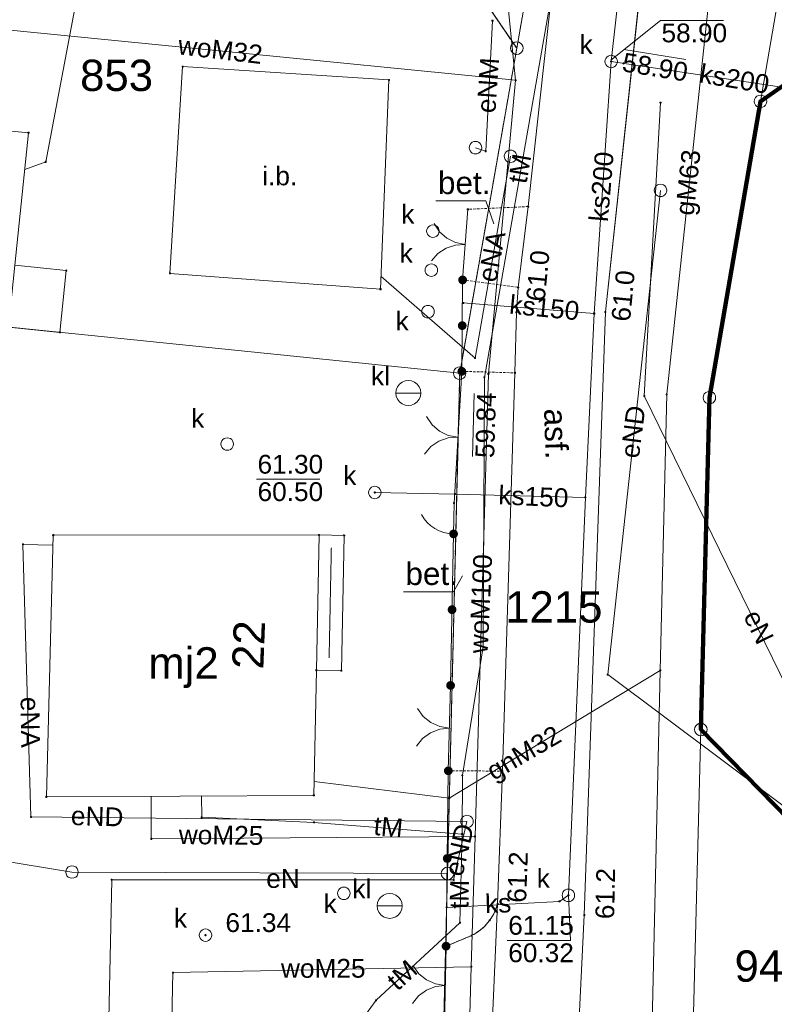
# Paper-space layout 'A-01 PLAN SYTUACYJNY' of a CAD drawing. Header units: millimetres. Extents: x 0 to 900, y 0 to 750.
# Tile 19 of 105: x 113 to 173, y 582 to 661. Entities that reach past the tile are written whole.
import ezdxf
from ezdxf.xclip import XClip

# ---------------------------------------------------------------- set-up
doc = ezdxf.new("R2010")
doc.units = ezdxf.units.MM
doc.header["$MEASUREMENT"] = 0
doc.header["$XCLIPFRAME"] = 0
for name, pattern in [('KROPK2', [1000, 50, -950]), ('PRZER1-1', [1, 0.5, -0.5]), ('PRZER2-1', [1.5, 1, -0.5]), ('PRZER3-1', [4000, 3000, -1000])]:
    doc.linetypes.add(name, pattern=pattern)
doc.layers.add('0_Nr_pióra__60', color=7, linetype='Continuous', lineweight=100, true_color=0xcbfe00)
doc.layers.add('A_mapa_Nr_pióra__2', color=8, linetype='Continuous', lineweight=13)
doc.layers.add('A_podrys', color=7, linetype='Continuous')
doc.styles.add('STYL_AUTOMATYCZNY_1', font='arial.ttf')

# ---------------------------------------------------------------- blocks, each defined once
blk = doc.blocks.new('Rysunek_3_3', base_point=(-1239.757, 488.381))
at = {"layer": 'A_mapa_Nr_pióra__2', "linetype": 'Continuous', "lineweight": 13}
for points in [[(160.173, 657.175), (160.176, 657.152), (160.185, 657.13), (160.199, 657.112), (160.218, 657.097), (160.239, 657.088), (160.263, 657.085), (160.286, 657.088), (160.308, 657.097), (160.326, 657.112), (160.341, 657.13), (160.35, 657.152), (160.353, 657.175), (160.35, 657.199), (160.341, 657.22), (160.326, 657.239), (160.308, 657.253), (160.286, 657.262), (160.263, 657.265), (160.239, 657.262), (160.218, 657.253), (160.199, 657.239), (160.185, 657.22), (160.176, 657.199)], [(161.161, 657.026), (161.164, 657.003), (161.173, 656.981), (161.188, 656.962), (161.206, 656.948), (161.228, 656.939), (161.251, 656.936), (161.275, 656.939), (161.296, 656.948), (161.315, 656.962), (161.329, 656.981), (161.338, 657.003), (161.341, 657.026), (161.338, 657.049), (161.329, 657.071), (161.315, 657.09), (161.296, 657.104), (161.275, 657.113), (161.251, 657.116), (161.228, 657.113), (161.206, 657.104), (161.188, 657.09), (161.173, 657.071), (161.164, 657.049)], [(148.047, 639.738), (148.058, 639.648), (148.093, 639.563), (148.148, 639.49), (148.22, 639.434), (148.304, 639.398), (148.394, 639.385), (148.485, 639.397), (148.57, 639.431), (148.643, 639.486), (148.699, 639.558), (148.735, 639.642), (148.747, 639.733), (148.736, 639.823), (148.702, 639.908), (148.647, 639.981), (148.575, 640.037), (148.491, 640.073), (148.4, 640.085), (148.309, 640.074), (148.225, 640.04), (148.152, 639.985), (148.096, 639.913), (148.06, 639.829)], [(152.747, 639.135), (152.75, 639.112), (152.759, 639.09), (152.774, 639.072), (152.792, 639.058), (152.814, 639.049), (152.837, 639.045), (152.86, 639.049), (152.882, 639.058), (152.901, 639.072), (152.915, 639.09), (152.924, 639.112), (152.927, 639.135), (152.924, 639.159), (152.915, 639.18), (152.901, 639.199), (152.882, 639.213), (152.86, 639.222), (152.837, 639.225), (152.814, 639.222), (152.792, 639.213), (152.774, 639.199), (152.759, 639.18), (152.75, 639.159)], [(159.707, 637.175), (159.71, 637.152), (159.719, 637.13), (159.734, 637.112), (159.752, 637.098), (159.774, 637.089), (159.797, 637.085), (159.82, 637.089), (159.842, 637.098), (159.861, 637.112), (159.875, 637.13), (159.884, 637.152), (159.887, 637.175), (159.884, 637.199), (159.875, 637.22), (159.861, 637.239), (159.842, 637.253), (159.82, 637.262), (159.797, 637.265), (159.774, 637.262), (159.752, 637.253), (159.734, 637.239), (159.719, 637.22), (159.71, 637.199)], [(148.017, 636.088), (148.028, 635.998), (148.063, 635.913), (148.118, 635.84), (148.19, 635.784), (148.274, 635.748), (148.364, 635.735), (148.455, 635.747), (148.54, 635.781), (148.613, 635.836), (148.669, 635.908), (148.705, 635.992), (148.717, 636.083), (148.706, 636.173), (148.672, 636.258), (148.617, 636.331), (148.545, 636.387), (148.461, 636.423), (148.37, 636.435), (148.279, 636.424), (148.195, 636.39), (148.122, 636.335), (148.066, 636.263), (148.03, 636.179)], [(148.017, 636.088), (148.028, 635.998), (148.063, 635.913), (148.118, 635.84), (148.19, 635.784), (148.274, 635.748), (148.364, 635.735), (148.455, 635.747), (148.54, 635.781), (148.613, 635.836), (148.669, 635.908), (148.705, 635.992), (148.717, 636.083), (148.706, 636.173), (148.672, 636.258), (148.617, 636.331), (148.545, 636.387), (148.461, 636.423), (148.37, 636.435), (148.279, 636.424), (148.195, 636.39), (148.122, 636.335), (148.066, 636.263), (148.03, 636.179)], [(147.987, 632.438), (147.998, 632.348), (148.033, 632.263), (148.088, 632.19), (148.16, 632.134), (148.244, 632.098), (148.334, 632.085), (148.425, 632.097), (148.51, 632.131), (148.583, 632.186), (148.639, 632.258), (148.675, 632.342), (148.687, 632.433), (148.676, 632.523), (148.642, 632.608), (148.587, 632.681), (148.515, 632.737), (148.431, 632.773), (148.34, 632.785), (148.249, 632.774), (148.165, 632.74), (148.092, 632.685), (148.036, 632.613), (148, 632.529)], [(150.373, 632.238), (150.376, 632.215), (150.385, 632.193), (150.4, 632.175), (150.418, 632.16), (150.44, 632.151), (150.463, 632.148), (150.487, 632.151), (150.508, 632.16), (150.527, 632.175), (150.541, 632.193), (150.55, 632.215), (150.553, 632.238), (150.55, 632.262), (150.541, 632.283), (150.527, 632.302), (150.508, 632.316), (150.487, 632.325), (150.463, 632.328), (150.44, 632.325), (150.418, 632.316), (150.4, 632.302), (150.385, 632.283), (150.376, 632.262)], [(141.296, 622.761), (141.299, 622.738), (141.308, 622.716), (141.322, 622.698), (141.341, 622.683), (141.363, 622.674), (141.386, 622.671), (141.409, 622.674), (141.431, 622.683), (141.45, 622.698), (141.464, 622.716), (141.473, 622.738), (141.476, 622.761), (141.473, 622.784), (141.464, 622.806), (141.45, 622.825), (141.431, 622.839), (141.409, 622.848), (141.386, 622.851), (141.363, 622.848), (141.341, 622.839), (141.322, 622.825), (141.308, 622.806), (141.299, 622.784)], [(147.327, 619.462), (147.337, 619.372), (147.371, 619.287), (147.425, 619.213), (147.496, 619.156), (147.58, 619.119), (147.67, 619.106), (147.761, 619.116), (147.846, 619.149), (147.92, 619.203), (147.977, 619.275), (148.013, 619.358), (148.027, 619.449), (148.017, 619.539), (147.984, 619.624), (147.93, 619.698), (147.858, 619.755), (147.774, 619.792), (147.684, 619.805), (147.593, 619.795), (147.508, 619.762), (147.435, 619.708), (147.378, 619.636), (147.341, 619.553)], [(147.207, 613.412), (147.217, 613.322), (147.251, 613.237), (147.305, 613.163), (147.376, 613.106), (147.46, 613.069), (147.55, 613.056), (147.641, 613.066), (147.726, 613.099), (147.8, 613.153), (147.857, 613.225), (147.893, 613.308), (147.907, 613.399), (147.897, 613.489), (147.864, 613.574), (147.81, 613.648), (147.738, 613.705), (147.654, 613.742), (147.564, 613.755), (147.473, 613.745), (147.388, 613.712), (147.315, 613.658), (147.258, 613.586), (147.221, 613.503)], [(147.207, 613.412), (147.217, 613.322), (147.251, 613.237), (147.305, 613.163), (147.376, 613.106), (147.46, 613.069), (147.55, 613.056), (147.641, 613.066), (147.726, 613.099), (147.8, 613.153), (147.857, 613.225), (147.893, 613.308), (147.907, 613.399), (147.897, 613.489), (147.864, 613.574), (147.81, 613.648), (147.738, 613.705), (147.654, 613.742), (147.564, 613.755), (147.473, 613.745), (147.388, 613.712), (147.315, 613.658), (147.258, 613.586), (147.221, 613.503)], [(164.092, 608.552), (164.095, 608.529), (164.104, 608.507), (164.118, 608.489), (164.137, 608.474), (164.159, 608.465), (164.182, 608.462), (164.205, 608.465), (164.227, 608.474), (164.246, 608.489), (164.26, 608.507), (164.269, 608.529), (164.272, 608.552), (164.269, 608.576), (164.26, 608.597), (164.246, 608.616), (164.227, 608.63), (164.205, 608.639), (164.182, 608.642), (164.159, 608.639), (164.137, 608.63), (164.118, 608.616), (164.104, 608.597), (164.095, 608.576)], [(147.087, 607.362), (147.097, 607.272), (147.131, 607.187), (147.185, 607.113), (147.256, 607.056), (147.34, 607.019), (147.43, 607.006), (147.521, 607.016), (147.606, 607.049), (147.68, 607.103), (147.737, 607.175), (147.773, 607.258), (147.787, 607.349), (147.777, 607.439), (147.744, 607.524), (147.69, 607.598), (147.618, 607.655), (147.534, 607.692), (147.444, 607.705), (147.353, 607.695), (147.268, 607.662), (147.195, 607.608), (147.138, 607.536), (147.101, 607.453)], [(146.907, 600.54), (146.918, 600.449), (146.952, 600.364), (147.007, 600.291), (147.078, 600.235), (147.162, 600.199), (147.253, 600.186), (147.343, 600.196), (147.428, 600.23), (147.501, 600.285), (147.558, 600.357), (147.594, 600.441), (147.607, 600.531), (147.596, 600.622), (147.563, 600.707), (147.508, 600.78), (147.436, 600.836), (147.352, 600.872), (147.262, 600.885), (147.171, 600.875), (147.086, 600.841), (147.013, 600.786), (146.956, 600.714), (146.92, 600.63)], [(146.817, 593.54), (146.828, 593.449), (146.862, 593.364), (146.917, 593.291), (146.988, 593.235), (147.072, 593.199), (147.163, 593.186), (147.253, 593.196), (147.338, 593.23), (147.411, 593.285), (147.468, 593.357), (147.504, 593.441), (147.517, 593.531), (147.506, 593.622), (147.473, 593.707), (147.418, 593.78), (147.346, 593.836), (147.262, 593.872), (147.172, 593.885), (147.081, 593.875), (146.996, 593.841), (146.923, 593.786), (146.866, 593.714), (146.83, 593.63)], [(146.817, 593.54), (146.828, 593.449), (146.862, 593.364), (146.917, 593.291), (146.988, 593.235), (147.072, 593.199), (147.163, 593.186), (147.253, 593.196), (147.338, 593.23), (147.411, 593.285), (147.468, 593.357), (147.504, 593.441), (147.517, 593.531), (147.506, 593.622), (147.473, 593.707), (147.418, 593.78), (147.346, 593.836), (147.262, 593.872), (147.172, 593.885), (147.081, 593.875), (146.996, 593.841), (146.923, 593.786), (146.866, 593.714), (146.83, 593.63)], [(156.756, 590.596), (156.759, 590.573), (156.768, 590.551), (156.783, 590.533), (156.801, 590.518), (156.823, 590.509), (156.846, 590.506), (156.87, 590.509), (156.891, 590.518), (156.91, 590.533), (156.924, 590.551), (156.933, 590.573), (156.936, 590.596), (156.933, 590.62), (156.924, 590.641), (156.91, 590.66), (156.891, 590.674), (156.87, 590.683), (156.846, 590.686), (156.823, 590.683), (156.801, 590.674), (156.783, 590.66), (156.768, 590.641), (156.759, 590.62)], [(151.107, 589.915), (151.11, 589.892), (151.119, 589.87), (151.134, 589.852), (151.152, 589.838), (151.174, 589.829), (151.197, 589.825), (151.22, 589.829), (151.242, 589.838), (151.261, 589.852), (151.275, 589.87), (151.284, 589.892), (151.287, 589.915), (151.284, 589.939), (151.275, 589.96), (151.261, 589.979), (151.242, 589.993), (151.22, 590.002), (151.197, 590.005), (151.174, 590.002), (151.152, 589.993), (151.134, 589.979), (151.119, 589.96), (151.11, 589.939)], [(158.027, 589.015), (158.03, 588.992), (158.039, 588.97), (158.054, 588.952), (158.072, 588.938), (158.094, 588.929), (158.117, 588.925), (158.14, 588.929), (158.162, 588.938), (158.181, 588.952), (158.195, 588.97), (158.204, 588.992), (158.207, 589.015), (158.204, 589.039), (158.195, 589.06), (158.181, 589.079), (158.162, 589.093), (158.14, 589.102), (158.117, 589.105), (158.094, 589.102), (158.072, 589.093), (158.054, 589.079), (158.039, 589.06), (158.03, 589.039)], [(127.777, 587.411), (127.78, 587.388), (127.789, 587.366), (127.803, 587.348), (127.822, 587.333), (127.844, 587.324), (127.867, 587.321), (127.89, 587.324), (127.912, 587.333), (127.93, 587.348), (127.945, 587.366), (127.954, 587.388), (127.957, 587.411), (127.954, 587.435), (127.945, 587.456), (127.93, 587.475), (127.912, 587.489), (127.89, 587.498), (127.867, 587.501), (127.844, 587.498), (127.822, 587.489), (127.803, 587.475), (127.789, 587.456), (127.78, 587.435)], [(146.727, 586.54), (146.738, 586.449), (146.772, 586.364), (146.827, 586.291), (146.898, 586.235), (146.982, 586.199), (147.073, 586.186), (147.163, 586.196), (147.248, 586.23), (147.321, 586.285), (147.378, 586.357), (147.414, 586.441), (147.427, 586.531), (147.416, 586.622), (147.383, 586.707), (147.328, 586.78), (147.256, 586.836), (147.172, 586.872), (147.082, 586.885), (146.991, 586.875), (146.906, 586.841), (146.833, 586.786), (146.776, 586.714), (146.74, 586.63)]]:
    blk.add_hatch(color=8, dxfattribs=at).paths.add_polyline_path(points)
at = {"layer": '0_Nr_pióra__60', "color": 60, "linetype": 'Continuous', "lineweight": 100, "ltscale": 0.2, "true_color": 0xcbfe00, "flags": 128}
blk.add_lwpolyline([(486.18, 603.451), (711.659, 564.161), (717.884, 453.783), (730.017, 232.355), (621.617, 226.035), (540.957, 240.915), (518.757, 242.155), (516.177, 189.075), (497.662, 185.339), (465.457, 189.575), (468.057, 245.175), (273.097, 254.535), (153.037, 277.335), (147.954, 279.476), (156.418, 401.095), (165.669, 534.017), (166.587, 571.876), (178.647, 571.577), (179.186, 591.797), (167.425, 603.836), (168.104, 630.336), (172.183, 653.996), (181.402, 660.436)], close=True, dxfattribs=at)
at = {"layer": 'A_mapa_Nr_pióra__2', "color": 8, "linetype": 'PRZER1-1', "lineweight": 13, "ltscale": 0.2, "flags": 128}
for points in [[(29.9, 723.715), (45.202, 720.628), (76.821, 714.11), (151.901, 698.255), (161.26, 705.495), (159.621, 696.615), (155.662, 674.935), (152.723, 658.235), (146.262, 667.714), (77.183, 681.931), (48.337, 687.853), (36.183, 690.348), (29.9, 691.641)], [(29.9, 653.436), (36.183, 690.348), (48.337, 687.853), (77.183, 681.931), (146.262, 667.714), (152.723, 658.235), (148.164, 632.295), (147.186, 592.335), (146.687, 572.355), (145.907, 540.323), (82.849, 560.452), (29.9, 577.346)]]:
    blk.add_lwpolyline(points, dxfattribs=at)
at = {"layer": 'A_mapa_Nr_pióra__2', "color": 8, "linetype": 'KROPK2', "lineweight": 13, "ltscale": 0.2, "flags": 128}
for points in [[(895.1, 510.771), (874.039, 518.528), (863.879, 522.307), (853.017, 526.255), (845.057, 528.775), (792.277, 545.455), (786.298, 548.324), (731.438, 566.702), (711.118, 573.521), (576.198, 604.175), (485.179, 623.131), (484.138, 643.651), (484.098, 644.531), (449.997, 650.935), (352.198, 669.302), (306.081, 677.963), (249.859, 688.52), (235.099, 691.279), (189.14, 699.897), (180.784, 701.378), (161.26, 705.495), (159.621, 696.615), (155.662, 674.935), (152.723, 658.235), (148.164, 632.295), (147.186, 592.335), (146.687, 572.355), (145.907, 540.323), (82.849, 560.452), (29.9, 577.346)], [(29.9, 577.346), (82.849, 560.452), (145.907, 540.323), (146.687, 572.355), (147.186, 592.335), (148.164, 632.295), (152.723, 658.235), (155.662, 674.935), (159.621, 696.615), (161.26, 705.495), (180.784, 701.378), (189.14, 699.897), (235.099, 691.279), (249.859, 688.52), (306.081, 677.963), (352.198, 669.302), (449.997, 650.935), (484.098, 644.531), (484.138, 643.651), (485.179, 623.131), (576.198, 604.175), (711.118, 573.521), (711.659, 564.161), (717.884, 453.783), (730.017, 232.355), (734.411, 157.472)]]:
    blk.add_lwpolyline(points, dxfattribs=at)
at = {"layer": 'A_mapa_Nr_pióra__2', "color": 8, "linetype": 'PRZER1-1', "lineweight": 13, "ltscale": 0.2, "flags": 128}
for points in [[(172.183, 653.996), (181.402, 660.436), (278.748, 642.235), (486.18, 603.451), (711.659, 564.161), (711.118, 573.521), (576.198, 604.175), (485.179, 623.131), (484.138, 643.651), (484.098, 644.531), (449.997, 650.935), (352.198, 669.302), (351.082, 669.512), (330.334, 673.408), (315.559, 676.183), (306.081, 677.963), (299.216, 679.252), (262.916, 686.068), (249.859, 688.52), (235.099, 691.279), (189.14, 699.897), (180.784, 701.378), (161.26, 705.495), (159.621, 696.615), (155.662, 674.935), (152.723, 658.235), (148.164, 632.295), (147.186, 592.335), (146.687, 572.355), (145.907, 540.323), (161.935, 535.208), (165.669, 534.017), (166.587, 571.876), (178.647, 571.577), (179.186, 591.797), (167.425, 603.836), (168.104, 630.336)], [(396.461, 198.683), (318.142, 209.02), (144.644, 231.921), (147.954, 279.476), (156.418, 401.095), (165.669, 534.017), (166.587, 571.876), (178.647, 571.577), (179.186, 591.797), (167.425, 603.836), (168.104, 630.336), (172.183, 653.996), (181.402, 660.436), (278.748, 642.235), (486.18, 603.451), (711.659, 564.161), (717.884, 453.783), (730.017, 232.355), (516.177, 189.075), (497.662, 185.339)], [(137.739, 609.554), (137.917, 618.352)]]:
    blk.add_lwpolyline(points, close=True, dxfattribs=at)
at = {"layer": 'A_mapa_Nr_pióra__2', "color": 8, "linetype": 'Continuous', "lineweight": 13, "ltscale": 0.2, "flags": 128}
for points in [[(166.587, 571.876), (167.425, 603.836), (168.104, 630.336), (172.183, 653.996), (174.222, 665.916), (180.14, 697.836), (180.784, 701.378), (161.26, 705.495), (159.621, 696.615), (155.662, 674.935), (152.723, 658.235), (148.164, 632.295), (147.186, 592.335), (146.687, 572.355), (145.907, 540.323), (161.935, 535.208), (165.669, 534.017)], [(146.262, 667.714), (152.723, 658.235), (155.662, 674.935), (76.743, 691.19), (77.183, 681.931)], [(148.164, 632.295), (152.723, 658.235), (146.262, 667.714), (77.183, 681.931), (79.165, 639.331)], [(181.402, 660.436), (486.18, 603.451), (485.179, 623.131), (484.138, 643.651), (484.098, 644.531), (449.997, 650.935), (352.198, 669.302), (306.081, 677.963), (303.199, 667.703), (296.721, 646.042), (234.989, 658.667), (180.102, 669.916), (174.222, 665.916), (172.183, 653.996)], [(150.738, 660.419), (150.738, 660.451), (150.767, 660.48), (150.799, 660.48), (150.828, 660.451), (150.828, 660.419), (150.799, 660.39), (150.767, 660.39)], [(486.18, 603.451), (711.659, 564.161), (717.884, 453.783), (730.017, 232.355), (621.617, 226.035), (540.957, 240.915), (518.757, 242.155), (516.177, 189.075), (497.662, 185.339), (465.457, 189.575), (468.057, 245.175), (273.097, 254.535), (153.037, 277.335), (147.954, 279.476), (156.418, 401.095), (165.669, 534.017), (166.587, 571.876), (178.647, 571.577), (179.186, 591.797), (167.425, 603.836), (168.104, 630.336), (172.183, 653.996), (181.402, 660.436)], [(152.723, 658.735), (152.877, 658.71), (153.017, 658.639), (153.127, 658.529), (153.198, 658.389), (153.223, 658.235), (153.198, 658.08), (153.127, 657.941), (153.017, 657.83), (152.877, 657.759), (152.723, 657.735), (152.568, 657.759), (152.429, 657.83), (152.318, 657.941), (152.247, 658.08), (152.223, 658.235), (152.247, 658.389), (152.318, 658.529), (152.429, 658.639), (152.568, 658.71)], [(160.263, 657.675), (160.392, 657.658), (160.513, 657.608), (160.616, 657.529), (160.696, 657.425), (160.746, 657.305), (160.763, 657.175), (160.746, 657.046), (160.696, 656.925), (160.616, 656.822), (160.513, 656.742), (160.392, 656.692), (160.263, 656.675), (160.133, 656.692), (160.013, 656.742), (159.909, 656.822), (159.83, 656.925), (159.78, 657.046), (159.763, 657.175), (159.78, 657.305), (159.83, 657.425), (159.909, 657.529), (160.013, 657.608), (160.133, 657.658)], [(142.517, 655.702), (126.043, 656.767), (125.028, 640.257), (141.842, 639)], [(125.998, 656.752), (125.998, 656.783), (126.027, 656.812), (126.059, 656.812), (126.088, 656.783), (126.088, 656.752), (126.059, 656.722), (126.027, 656.722)], [(142.472, 655.686), (142.472, 655.718), (142.501, 655.747), (142.533, 655.747), (142.562, 655.718), (142.562, 655.686), (142.533, 655.657), (142.501, 655.657)], [(152.59, 655.66), (152.59, 655.692), (152.619, 655.721), (152.651, 655.721), (152.68, 655.692), (152.68, 655.66), (152.651, 655.631), (152.619, 655.631)], [(112.117, 635.629), (112.151, 635.967), (112.654, 640.902), (113.734, 651.487), (79.7, 654.855), (80.263, 638.681)], [(172.183, 654.496), (172.337, 654.471), (172.476, 654.4), (172.587, 654.29), (172.658, 654.15), (172.683, 653.996), (172.658, 653.841), (172.587, 653.702), (172.476, 653.591), (172.337, 653.52), (172.183, 653.496), (172.028, 653.52), (171.889, 653.591), (171.778, 653.702), (171.707, 653.841), (171.683, 653.996), (171.707, 654.15), (171.778, 654.29), (171.889, 654.4), (172.028, 654.471)], [(164.153, 653.864), (164.153, 653.896), (164.182, 653.925), (164.214, 653.925), (164.243, 653.896), (164.243, 653.864), (164.214, 653.835), (164.182, 653.835)], [(113.689, 651.471), (113.689, 651.503), (113.718, 651.532), (113.75, 651.532), (113.779, 651.503), (113.779, 651.471), (113.75, 651.442), (113.718, 651.442)], [(149.423, 650.795), (149.553, 650.778), (149.673, 650.728), (149.777, 650.648), (149.856, 650.545), (149.906, 650.424), (149.923, 650.295), (149.906, 650.165), (149.856, 650.045), (149.777, 649.941), (149.673, 649.862), (149.553, 649.812), (149.423, 649.795), (149.294, 649.812), (149.173, 649.862), (149.07, 649.941), (148.99, 650.045), (148.94, 650.165), (148.923, 650.295), (148.94, 650.424), (148.99, 650.545), (149.07, 650.648), (149.173, 650.728), (149.294, 650.778)], [(150.198, 649.999), (150.198, 650.031), (150.227, 650.06), (150.259, 650.06), (150.288, 650.031), (150.288, 649.999), (150.259, 649.97), (150.227, 649.97)], [(152.224, 650.11), (152.354, 650.093), (152.474, 650.043), (152.578, 649.964), (152.657, 649.86), (152.707, 649.739), (152.724, 649.61), (152.707, 649.481), (152.657, 649.36), (152.578, 649.256), (152.474, 649.177), (152.354, 649.127), (152.224, 649.11), (152.095, 649.127), (151.974, 649.177), (151.871, 649.256), (151.791, 649.36), (151.741, 649.481), (151.724, 649.61), (151.741, 649.739), (151.791, 649.86), (151.871, 649.964), (151.974, 650.043), (152.095, 650.093)], [(115.061, 649.151), (115.061, 649.183), (115.09, 649.212), (115.121, 649.212), (115.151, 649.183), (115.151, 649.151), (115.121, 649.122), (115.09, 649.122)], [(164.198, 647.385), (164.327, 647.367), (164.448, 647.318), (164.551, 647.238), (164.631, 647.135), (164.681, 647.014), (164.698, 646.885), (164.681, 646.755), (164.631, 646.635), (164.551, 646.531), (164.448, 646.452), (164.327, 646.402), (164.198, 646.385), (164.068, 646.402), (163.948, 646.452), (163.844, 646.531), (163.765, 646.635), (163.715, 646.755), (163.698, 646.885), (163.715, 647.014), (163.765, 647.135), (163.844, 647.238), (163.948, 647.318), (164.068, 647.367)], [(153.592, 645.58), (153.592, 645.611), (153.621, 645.64), (153.653, 645.64), (153.682, 645.611), (153.682, 645.58), (153.653, 645.55), (153.621, 645.55)], [(148.772, 645.36), (148.772, 645.391), (148.801, 645.42), (148.833, 645.42), (148.862, 645.391), (148.862, 645.36), (148.833, 645.33), (148.801, 645.33)], [(146.028, 644.131), (146.157, 644.114), (146.278, 644.064), (146.381, 643.985), (146.461, 643.881), (146.51, 643.761), (146.528, 643.631), (146.51, 643.502), (146.461, 643.381), (146.381, 643.278), (146.278, 643.198), (146.157, 643.148), (146.028, 643.131), (145.898, 643.148), (145.778, 643.198), (145.674, 643.278), (145.594, 643.381), (145.545, 643.502), (145.528, 643.631), (145.545, 643.761), (145.594, 643.881), (145.674, 643.985), (145.778, 644.064), (145.898, 644.114)], [(112.654, 640.902), (116.753, 640.484), (116.25, 635.549), (112.151, 635.967)], [(145.898, 641.013), (146.027, 640.996), (146.148, 640.946), (146.251, 640.866), (146.331, 640.763), (146.381, 640.642), (146.398, 640.513), (146.381, 640.383), (146.331, 640.263), (146.251, 640.159), (146.148, 640.08), (146.027, 640.03), (145.898, 640.013), (145.768, 640.03), (145.648, 640.08), (145.544, 640.159), (145.465, 640.263), (145.415, 640.383), (145.398, 640.513), (145.415, 640.642), (145.465, 640.763), (145.544, 640.866), (145.648, 640.946), (145.768, 640.996)], [(116.708, 640.468), (116.708, 640.5), (116.737, 640.529), (116.769, 640.529), (116.798, 640.5), (116.798, 640.468), (116.769, 640.439), (116.737, 640.439)], [(124.983, 640.242), (124.983, 640.273), (125.012, 640.302), (125.044, 640.302), (125.073, 640.273), (125.073, 640.242), (125.044, 640.212), (125.012, 640.212)], [(117.207, 592.453), (147.186, 592.335), (148.164, 632.295), (79.165, 639.331), (81.087, 598.371)], [(148.352, 639.72), (148.352, 639.751), (148.381, 639.78), (148.413, 639.78), (148.442, 639.751), (148.442, 639.72), (148.413, 639.69), (148.381, 639.69)], [(141.797, 638.984), (141.797, 639.016), (141.826, 639.045), (141.858, 639.045), (141.887, 639.016), (141.887, 638.984), (141.858, 638.955), (141.826, 638.955)], [(145.638, 637.699), (145.767, 637.682), (145.888, 637.632), (145.991, 637.553), (146.071, 637.449), (146.121, 637.329), (146.138, 637.199), (146.121, 637.07), (146.071, 636.949), (145.991, 636.846), (145.888, 636.766), (145.767, 636.716), (145.638, 636.699), (145.508, 636.716), (145.388, 636.766), (145.284, 636.846), (145.205, 636.949), (145.155, 637.07), (145.138, 637.199), (145.155, 637.329), (145.205, 637.449), (145.284, 637.553), (145.388, 637.632), (145.508, 637.682)], [(148.399, 637.879), (148.399, 637.911), (148.428, 637.94), (148.46, 637.94), (148.489, 637.911), (148.489, 637.879), (148.46, 637.85), (148.428, 637.85)], [(152.652, 637.14), (152.652, 637.171), (152.681, 637.2), (152.713, 637.2), (152.742, 637.171), (152.742, 637.14), (152.713, 637.11), (152.681, 637.11)], [(158.859, 637.039), (158.859, 637.071), (158.888, 637.1), (158.92, 637.1), (158.949, 637.071), (158.949, 637.039), (158.92, 637.01), (158.888, 637.01)], [(116.205, 635.533), (116.205, 635.565), (116.234, 635.594), (116.266, 635.594), (116.295, 635.565), (116.295, 635.533), (116.266, 635.504), (116.234, 635.504)], [(149.346, 633.481), (149.346, 633.513), (149.375, 633.542), (149.407, 633.542), (149.436, 633.513), (149.436, 633.481), (149.407, 633.452), (149.375, 633.452)], [(148.164, 632.795), (148.319, 632.77), (148.458, 632.699), (148.569, 632.589), (148.64, 632.449), (148.664, 632.295), (148.64, 632.14), (148.569, 632.001), (148.458, 631.89), (148.319, 631.819), (148.164, 631.795), (148.01, 631.819), (147.87, 631.89), (147.76, 632.001), (147.689, 632.14), (147.664, 632.295), (147.689, 632.449), (147.76, 632.589), (147.87, 632.699), (148.01, 632.77)], [(148.292, 632.42), (148.292, 632.451), (148.321, 632.48), (148.353, 632.48), (148.382, 632.451), (148.382, 632.42), (148.353, 632.39), (148.321, 632.39)], [(150.418, 632.222), (150.418, 632.254), (150.448, 632.283), (150.479, 632.283), (150.508, 632.254), (150.508, 632.222), (150.479, 632.193), (150.448, 632.193)], [(152.532, 632.3), (152.532, 632.331), (152.561, 632.36), (152.593, 632.36), (152.622, 632.331), (152.622, 632.3), (152.593, 632.27), (152.561, 632.27)], [(144.064, 631.704), (144.323, 631.67), (144.564, 631.57), (144.771, 631.411), (144.93, 631.204), (145.03, 630.963), (145.064, 630.704), (145.03, 630.445), (144.93, 630.204), (144.771, 629.997), (144.564, 629.838), (144.323, 629.738), (144.064, 629.704), (143.805, 629.738), (143.564, 629.838), (143.357, 629.997), (143.198, 630.204), (143.098, 630.445), (143.064, 630.704), (143.098, 630.963), (143.198, 631.204), (143.357, 631.411), (143.564, 631.57), (143.805, 631.67)], [(150.089, 631.933), (150.089, 631.965), (150.118, 631.994), (150.15, 631.994), (150.179, 631.965), (150.179, 631.933), (150.15, 631.904), (150.118, 631.904)], [(164.653, 630.593), (164.653, 630.625), (164.682, 630.654), (164.714, 630.654), (164.743, 630.625), (164.743, 630.593), (164.714, 630.564), (164.682, 630.564)], [(168.104, 630.836), (168.258, 630.811), (168.398, 630.74), (168.508, 630.63), (168.579, 630.49), (168.604, 630.336), (168.579, 630.181), (168.508, 630.042), (168.398, 629.931), (168.258, 629.86), (168.104, 629.836), (167.949, 629.86), (167.81, 629.931), (167.699, 630.042), (167.628, 630.181), (167.604, 630.336), (167.628, 630.49), (167.699, 630.63), (167.81, 630.74), (167.949, 630.811)], [(162.861, 630.451), (162.861, 630.483), (162.89, 630.512), (162.921, 630.512), (162.951, 630.483), (162.951, 630.451), (162.921, 630.422), (162.89, 630.422)], [(129.604, 627.129), (129.734, 627.112), (129.854, 627.062), (129.958, 626.982), (130.037, 626.879), (130.087, 626.758), (130.104, 626.629), (130.087, 626.499), (130.037, 626.379), (129.958, 626.275), (129.854, 626.196), (129.734, 626.146), (129.604, 626.129), (129.475, 626.146), (129.354, 626.196), (129.251, 626.275), (129.171, 626.379), (129.121, 626.499), (129.104, 626.629), (129.121, 626.758), (129.171, 626.879), (129.251, 626.982), (129.354, 627.062), (129.475, 627.112)], [(141.386, 623.261), (141.515, 623.244), (141.636, 623.194), (141.74, 623.115), (141.819, 623.011), (141.869, 622.891), (141.886, 622.761), (141.869, 622.632), (141.819, 622.511), (141.74, 622.408), (141.636, 622.328), (141.515, 622.278), (141.386, 622.261), (141.257, 622.278), (141.136, 622.328), (141.032, 622.408), (140.953, 622.511), (140.903, 622.632), (140.886, 622.761), (140.903, 622.891), (140.953, 623.011), (141.032, 623.115), (141.136, 623.194), (141.257, 623.244)], [(147.672, 621.9), (147.672, 621.931), (147.701, 621.96), (147.733, 621.96), (147.762, 621.931), (147.762, 621.9), (147.733, 621.87), (147.701, 621.87)], [(147.74, 622.619), (147.74, 622.651), (147.769, 622.68), (147.801, 622.68), (147.83, 622.651), (147.83, 622.619), (147.801, 622.59), (147.769, 622.59)], [(158.159, 622.359), (158.159, 622.391), (158.189, 622.42), (158.22, 622.42), (158.249, 622.391), (158.249, 622.359), (158.22, 622.33), (158.189, 622.33)], [(115.709, 619.353), (136.937, 619.372), (136.72, 608.574), (136.518, 598.576), (115.165, 598.459)], [(115.664, 619.337), (115.664, 619.369), (115.694, 619.398), (115.725, 619.398), (115.754, 619.369), (115.754, 619.337), (115.725, 619.308), (115.694, 619.308)], [(138.719, 608.534), (138.937, 619.332), (136.937, 619.372), (136.72, 608.574)], [(136.892, 619.356), (136.892, 619.388), (136.921, 619.417), (136.953, 619.417), (136.982, 619.388), (136.982, 619.356), (136.953, 619.327), (136.921, 619.327)], [(138.892, 619.316), (138.892, 619.348), (138.921, 619.377), (138.953, 619.377), (138.982, 619.348), (138.982, 619.316), (138.953, 619.287), (138.921, 619.287)], [(147.632, 619.44), (147.632, 619.471), (147.661, 619.5), (147.693, 619.5), (147.722, 619.471), (147.722, 619.44), (147.693, 619.41), (147.661, 619.41)], [(113.244, 618.6), (113.244, 618.632), (113.274, 618.661), (113.305, 618.661), (113.334, 618.632), (113.334, 618.6), (113.305, 618.571), (113.274, 618.571)], [(149.985, 610.431), (149.985, 610.463), (150.014, 610.492), (150.046, 610.492), (150.075, 610.463), (150.075, 610.431), (150.046, 610.402), (150.014, 610.402)], [(136.675, 608.559), (136.675, 608.59), (136.704, 608.619), (136.735, 608.619), (136.765, 608.59), (136.765, 608.559), (136.735, 608.529), (136.704, 608.529)], [(138.674, 608.518), (138.674, 608.55), (138.703, 608.579), (138.735, 608.579), (138.764, 608.55), (138.764, 608.518), (138.735, 608.489), (138.703, 608.489)], [(164.137, 608.537), (164.137, 608.568), (164.166, 608.597), (164.198, 608.597), (164.227, 608.568), (164.227, 608.537), (164.198, 608.507), (164.166, 608.507)], [(159.939, 608.203), (159.939, 608.235), (159.968, 608.264), (160, 608.264), (160.029, 608.235), (160.029, 608.203), (160, 608.174), (159.968, 608.174)], [(147.392, 607.34), (147.392, 607.371), (147.421, 607.4), (147.453, 607.4), (147.482, 607.371), (147.482, 607.34), (147.453, 607.31), (147.421, 607.31)], [(167.425, 603.836), (179.186, 591.797), (178.647, 571.577), (166.587, 571.876)], [(167.425, 604.336), (167.58, 604.312), (167.719, 604.241), (167.83, 604.13), (167.901, 603.991), (167.925, 603.836), (167.901, 603.682), (167.83, 603.542), (167.719, 603.432), (167.58, 603.361), (167.425, 603.336), (167.271, 603.361), (167.131, 603.432), (167.021, 603.542), (166.95, 603.682), (166.925, 603.836), (166.95, 603.991), (167.021, 604.13), (167.131, 604.241), (167.271, 604.312)], [(147.212, 600.52), (147.212, 600.551), (147.241, 600.58), (147.273, 600.58), (147.302, 600.551), (147.302, 600.52), (147.273, 600.49), (147.241, 600.49)], [(148.334, 600.171), (148.334, 600.202), (148.363, 600.232), (148.395, 600.232), (148.424, 600.202), (148.424, 600.171), (148.395, 600.142), (148.363, 600.142)], [(151.532, 600.5), (151.532, 600.531), (151.561, 600.56), (151.593, 600.56), (151.622, 600.531), (151.622, 600.5), (151.593, 600.47), (151.561, 600.47)], [(145.907, 540.323), (146.687, 572.355), (147.186, 592.335), (117.207, 592.453), (81.087, 598.371), (82.849, 560.452)], [(115.12, 598.443), (115.12, 598.475), (115.149, 598.504), (115.18, 598.504), (115.21, 598.475), (115.21, 598.443), (115.18, 598.414), (115.149, 598.414)], [(136.473, 598.56), (136.473, 598.592), (136.502, 598.621), (136.534, 598.621), (136.563, 598.592), (136.563, 598.56), (136.534, 598.531), (136.502, 598.531)], [(147.289, 598.338), (147.289, 598.37), (147.318, 598.399), (147.349, 598.399), (147.379, 598.37), (147.379, 598.338), (147.349, 598.309), (147.318, 598.309)], [(113.889, 596.837), (113.889, 596.868), (113.918, 596.897), (113.95, 596.897), (113.979, 596.868), (113.979, 596.837), (113.95, 596.807), (113.918, 596.807)], [(127.525, 596.811), (127.525, 596.843), (127.554, 596.872), (127.586, 596.872), (127.615, 596.843), (127.615, 596.811), (127.586, 596.782), (127.554, 596.782)], [(148.749, 596.991), (148.878, 596.974), (148.999, 596.924), (149.102, 596.844), (149.182, 596.741), (149.232, 596.62), (149.249, 596.491), (149.232, 596.361), (149.182, 596.241), (149.102, 596.137), (148.999, 596.058), (148.878, 596.008), (148.749, 595.991), (148.619, 596.008), (148.499, 596.058), (148.395, 596.137), (148.316, 596.241), (148.266, 596.361), (148.249, 596.491), (148.266, 596.62), (148.316, 596.741), (148.395, 596.844), (148.499, 596.924), (148.619, 596.974)], [(136.485, 596.401), (136.485, 596.432), (136.514, 596.461), (136.546, 596.461), (136.575, 596.432), (136.575, 596.401), (136.546, 596.371), (136.514, 596.371)], [(148.319, 595.471), (148.319, 595.502), (148.348, 595.532), (148.38, 595.532), (148.409, 595.502), (148.409, 595.471), (148.38, 595.442), (148.348, 595.442)], [(149.348, 595.277), (149.348, 595.309), (149.377, 595.338), (149.409, 595.338), (149.438, 595.309), (149.438, 595.277), (149.409, 595.248), (149.377, 595.248)], [(123.496, 595.089), (123.496, 595.121), (123.525, 595.15), (123.557, 595.15), (123.586, 595.121), (123.586, 595.089), (123.557, 595.06), (123.525, 595.06)], [(117.207, 592.953), (117.361, 592.929), (117.501, 592.858), (117.611, 592.747), (117.682, 592.608), (117.707, 592.453), (117.682, 592.299), (117.611, 592.16), (117.501, 592.049), (117.361, 591.978), (117.207, 591.953), (117.052, 591.978), (116.913, 592.049), (116.802, 592.16), (116.731, 592.299), (116.707, 592.453), (116.731, 592.608), (116.802, 592.747), (116.913, 592.858), (117.052, 592.929)], [(147.186, 592.835), (147.341, 592.811), (147.48, 592.74), (147.591, 592.629), (147.662, 592.49), (147.686, 592.335), (147.662, 592.181), (147.591, 592.041), (147.48, 591.931), (147.341, 591.86), (147.186, 591.835), (147.032, 591.86), (146.892, 591.931), (146.782, 592.041), (146.711, 592.181), (146.686, 592.335), (146.711, 592.49), (146.782, 592.629), (146.892, 592.74), (147.032, 592.811)], [(120.339, 591.825), (120.339, 591.857), (120.368, 591.886), (120.4, 591.886), (120.429, 591.857), (120.429, 591.825), (120.4, 591.796), (120.368, 591.796)], [(147.629, 591.807), (147.629, 591.838), (147.658, 591.868), (147.689, 591.868), (147.719, 591.838), (147.719, 591.807), (147.689, 591.778), (147.658, 591.778)], [(138.914, 591.255), (139.044, 591.238), (139.164, 591.188), (139.268, 591.108), (139.347, 591.005), (139.397, 590.884), (139.414, 590.755), (139.397, 590.625), (139.347, 590.505), (139.268, 590.401), (139.164, 590.322), (139.044, 590.272), (138.914, 590.255), (138.785, 590.272), (138.664, 590.322), (138.561, 590.401), (138.481, 590.505), (138.431, 590.625), (138.414, 590.755), (138.431, 590.884), (138.481, 591.005), (138.561, 591.108), (138.664, 591.188), (138.785, 591.238)], [(142.576, 590.753), (142.835, 590.719), (143.076, 590.619), (143.283, 590.46), (143.442, 590.253), (143.542, 590.012), (143.576, 589.753), (143.542, 589.494), (143.442, 589.253), (143.283, 589.046), (143.076, 588.887), (142.835, 588.787), (142.576, 588.753), (142.317, 588.787), (142.076, 588.887), (141.869, 589.046), (141.71, 589.253), (141.61, 589.494), (141.576, 589.753), (141.61, 590.012), (141.71, 590.253), (141.869, 590.46), (142.076, 590.619), (142.317, 590.719)], [(156.846, 591.096), (156.976, 591.079), (157.096, 591.029), (157.2, 590.95), (157.279, 590.846), (157.329, 590.726), (157.346, 590.596), (157.329, 590.467), (157.279, 590.346), (157.2, 590.243), (157.096, 590.163), (156.976, 590.113), (156.846, 590.096), (156.717, 590.113), (156.596, 590.163), (156.493, 590.243), (156.413, 590.346), (156.363, 590.467), (156.346, 590.596), (156.363, 590.726), (156.413, 590.846), (156.493, 590.95), (156.596, 591.029), (156.717, 591.079)], [(156.089, 590.097), (156.089, 590.129), (156.118, 590.158), (156.15, 590.158), (156.179, 590.129), (156.179, 590.097), (156.15, 590.068), (156.118, 590.068)], [(147.075, 589.619), (147.075, 589.65), (147.104, 589.679), (147.136, 589.679), (147.165, 589.65), (147.165, 589.619), (147.136, 589.589), (147.104, 589.589)], [(148.145, 588.394), (148.145, 588.425), (148.174, 588.455), (148.206, 588.455), (148.235, 588.425), (148.235, 588.394), (148.206, 588.365), (148.174, 588.365)], [(150.512, 588.58), (150.512, 588.611), (150.541, 588.64), (150.573, 588.64), (150.602, 588.611), (150.602, 588.58), (150.573, 588.55), (150.541, 588.55)], [(127.867, 587.911), (127.996, 587.894), (128.117, 587.844), (128.22, 587.765), (128.3, 587.661), (128.35, 587.541), (128.367, 587.411), (128.35, 587.282), (128.3, 587.161), (128.22, 587.058), (128.117, 586.978), (127.996, 586.928), (127.867, 586.911), (127.737, 586.928), (127.617, 586.978), (127.513, 587.058), (127.434, 587.161), (127.384, 587.282), (127.367, 587.411), (127.384, 587.541), (127.434, 587.661), (127.513, 587.765), (127.617, 587.844), (127.737, 587.894)], [(149.072, 587.36), (149.072, 587.391), (149.101, 587.42), (149.133, 587.42), (149.162, 587.391), (149.162, 587.36), (149.133, 587.33), (149.101, 587.33)], [(147.032, 586.52), (147.032, 586.551), (147.061, 586.58), (147.093, 586.58), (147.122, 586.551), (147.122, 586.52), (147.093, 586.49), (147.061, 586.49)], [(125.223, 584.407), (125.223, 584.439), (125.252, 584.468), (125.284, 584.468), (125.313, 584.439), (125.313, 584.407), (125.284, 584.378), (125.252, 584.378)], [(149.046, 584.881), (149.046, 584.913), (149.076, 584.942), (149.107, 584.942), (149.136, 584.913), (149.136, 584.881), (149.107, 584.852), (149.076, 584.852)], [(141.444, 582.2), (141.444, 582.232), (141.473, 582.261), (141.505, 582.261), (141.534, 582.232), (141.534, 582.2), (141.505, 582.171), (141.473, 582.171)]]:
    blk.add_lwpolyline(points, close=True, dxfattribs=at)
for points in [[(113.436, 648.563), (115.106, 649.167), (119.164, 670.596), (115.68, 674.008), (115.803, 680.558), (116.006, 686.805), (119.843, 703.148)], [(154.281, 695.815), (154.211, 695.203), (150.826, 673.514), (152.635, 655.676), (150.463, 632.238), (149.393, 595.293), (149.091, 584.897), (148.512, 564.905)], [(148.364, 595.487), (148.379, 600.187), (150.03, 610.447), (150.134, 631.949), (155.984, 665.235), (154.187, 666.566), (146.565, 669.184), (141.19, 670.831), (127.83, 673.37), (119.226, 674.218), (106.277, 676.774), (77.099, 683.729), (74.493, 685.035), (61.946, 688.06)], [(163.761, 688.555), (160.263, 657.175)], [(159.797, 637.175), (162.936, 666.283), (163.49, 669.214), (164.751, 673.593), (167.147, 675.509), (170.825, 676.422), (214.445, 668.021), (218.298, 666.47), (221.678, 663.107), (222.769, 659.326), (222.787, 654.844), (221.125, 646.031), (219.221, 644.766), (210.197, 642.355), (203.417, 604.135), (212.877, 602.475), (210.777, 590.735), (200.477, 589.175), (189.257, 526.495)], [(172.469, 672.372), (168.306, 664.289), (164.698, 630.609), (164.182, 608.552), (163.47, 578.076), (163.389, 574.612)], [(155.857, 665.875), (153.637, 645.595), (152.837, 639.135), (152.697, 637.155), (152.577, 632.315), (151.577, 600.515), (151.197, 589.915)], [(160.23, 657.282), (164.192, 660.452), (169.232, 660.452)], [(104.479, 652.403), (105.267, 660.364), (152.635, 655.676)], [(149.423, 650.295), (150.243, 650.015), (150.783, 660.435)], [(161.263, 658.148), (166.236, 657.329)], [(160.263, 657.175), (158.904, 637.055), (158.204, 622.375), (156.846, 590.596)], [(160.263, 657.175), (178.477, 654.435), (179.462, 654.276)], [(223.417, 395.675), (204.241, 399.78), (185.133, 406.315), (166.777, 416.775), (157.948, 440.682), (155.439, 463.172), (157.532, 499.73), (165.197, 502.235), (161.338, 516.342), (160.117, 544.179), (160.63, 569.274), (182.361, 567.985), (182.677, 591.695), (180.974, 593.544), (162.906, 630.467), (164.198, 653.88)], [(141.882, 639.999), (149.391, 633.497), (152.224, 649.61)], [(159.984, 608.219), (164.198, 646.885)], [(150.89, 644.221), (150.265, 646.052), (146.265, 646.052)], [(148.817, 645.375), (148.397, 639.735)], [(148.607, 642.555), (147.84, 642.715), (147.141, 643.068), (146.557, 643.589), (146.128, 644.244)], [(145.905, 641.253), (146.426, 641.837), (147.081, 642.266), (147.825, 642.511), (148.607, 642.555)], [(148.337, 632.435), (148.397, 639.735)], [(158.904, 637.055), (148.444, 637.895)], [(155.777, 539.875), (155.857, 542.875), (158.117, 589.015), (159.797, 637.175)], [(148.337, 632.435), (147.717, 621.915)], [(143.064, 630.704), (145.064, 630.704)], [(149.323, 630.67), (149.177, 625.632)], [(148.027, 627.175), (147.258, 627.323), (146.553, 627.665), (145.961, 628.177), (145.522, 628.826)], [(145.345, 625.831), (145.858, 626.423), (146.506, 626.863), (147.246, 627.119), (148.027, 627.175)], [(131.945, 623.819), (136.985, 623.819)], [(158.204, 622.375), (147.785, 622.635), (141.386, 622.761)], [(147.717, 621.915), (147.677, 619.455)], [(147.677, 619.455), (147.286, 619.488), (146.903, 619.57), (146.533, 619.702), (146.184, 619.882), (145.861, 620.105), (145.57, 620.369), (145.317, 620.668), (145.104, 620.998)], [(147.437, 607.355), (147.677, 619.455)], [(115.689, 618.553), (113.289, 618.616), (113.934, 596.852)], [(148.383, 616.113), (147.667, 614.834), (143.667, 614.834)], [(136.54, 599.676), (147.334, 598.354), (164.182, 608.552)], [(168.886, 565.467), (181.169, 566.899), (182.108, 591.659), (159.984, 608.219)], [(147.437, 607.355), (147.257, 600.535)], [(147.347, 603.945), (146.574, 604.068), (145.858, 604.387), (145.25, 604.88), (144.79, 605.514)], [(144.71, 602.515), (145.203, 603.123), (145.837, 603.583), (146.568, 603.864), (147.347, 603.945)], [(147.077, 586.535), (147.257, 600.535)], [(123.522, 598.505), (123.541, 595.105), (149.393, 595.293)], [(127.561, 598.527), (127.57, 596.827), (136.53, 596.416), (148.364, 595.487)], [(113.934, 596.852), (148.749, 596.491)], [(147.674, 591.823), (148.749, 596.491)], [(148.19, 588.41), (148.364, 595.487)], [(120.155, 580.729), (120.384, 591.841), (147.674, 591.823)], [(156.846, 590.596), (156.134, 590.113), (147.12, 589.634)], [(156.846, 590.596), (157.002, 586.998), (151.962, 586.998)], [(141.576, 589.753), (143.576, 589.753)], [(134.859, 575.598), (137.104, 575.536), (139.929, 580.059), (141.489, 582.216), (148.19, 588.41)], [(147.077, 586.535), (146.957, 580.275)], [(125.179, 580.616), (125.268, 584.423), (149.091, 584.897)], [(147.017, 583.405), (146.243, 583.523), (145.525, 583.836), (144.913, 584.325), (144.448, 584.955)], [(144.391, 581.956), (144.879, 582.568), (145.51, 583.032), (146.239, 583.318), (147.017, 583.405)]]:
    blk.add_lwpolyline(points, dxfattribs=at)
at = {"layer": 'A_mapa_Nr_pióra__2', "color": 8, "linetype": 'PRZER3-1', "lineweight": 13, "ltscale": 0.2, "flags": 128}
for points in [[(159.797, 637.175), (162.936, 666.283), (163.49, 669.214), (164.751, 673.593), (167.147, 675.509), (170.825, 676.422), (214.445, 668.021), (218.298, 666.47), (221.678, 663.107), (222.769, 659.326), (222.787, 654.844), (221.125, 646.031), (219.221, 644.766), (210.963, 642.836), (206.642, 618.848)], [(150.577, 576.135), (151.197, 589.915)]]:
    blk.add_lwpolyline(points, dxfattribs=at)
at = {"layer": 'A_mapa_Nr_pióra__2', "color": 8, "linetype": 'Continuous', "lineweight": 13, "ltscale": 0.2, "flags": 128}
blk.add_lwpolyline([(155.857, 665.875), (153.637, 645.595), (152.837, 639.135), (152.697, 637.155), (152.577, 632.315), (151.577, 600.515), (151.197, 589.915, -0.211295), (149.117, 587.375), (147.077, 586.535)], format="xyb", dxfattribs=at)
at = {"layer": 'A_mapa_Nr_pióra__2', "color": 8, "linetype": 'PRZER2-1', "lineweight": 13, "ltscale": 0.2, "flags": 128}
for points in [[(153.637, 645.595), (148.817, 645.375)], [(148.397, 639.735), (152.837, 639.135)], [(148.337, 632.435), (152.577, 632.315)], [(147.257, 600.535), (151.577, 600.515)]]:
    blk.add_lwpolyline(points, dxfattribs=at)
blk.add_lwpolyline([(151.197, 589.915, -0.211295), (149.117, 587.375), (147.077, 586.535)], format="xyb", dxfattribs=at)
at = {"layer": 'A_mapa_Nr_pióra__2', "color": 8, "linetype": 'Continuous', "lineweight": 13, "attachment_point": 7, "style": 'STYL_AUTOMATYCZNY_1'}
for s, insert, char_height in [('\\A1;{\\pql;\\fArial|b0|i0|c238|p0;\\W1.000000;58.90}', (164.279, 658.69), 1.5), ('\\A1;{\\pql;\\fArial|b0|i0|c238|p0;\\W1.000000;k}', (157.734, 657.783), 1.5), ('\\A1;{\\pql;\\fArial|b0|i0|c238|p0;\\W1.000000;853}', (117.854, 654.788), 2.5), ('\\A1;{\\pql;\\fArial|b0|i0|c238|p0;\\W1.000000;i.b.}', (132.401, 647.27), 1.5), ('\\A1;{\\pql;\\fArial|b0|i0|c238|p0;\\W1.000000;bet.}', (146.429, 646.566), 1.8), ('\\A1;{\\pql;\\fArial|b0|i0|c238|p0;\\W1.000000;k}', (143.499, 644.239), 1.5), ('\\A1;{\\pql;\\fArial|b0|i0|c238|p0;\\W1.000000;k}', (143.369, 641.121), 1.5), ('\\A1;{\\pql;\\fArial|b0|i0|c238|p0;\\W1.000000;k}', (143.046, 635.707), 1.5), ('\\A1;{\\pql;\\fArial|b0|i0|c238|p0;\\W1.000000;kl}', (141.083, 631.312), 1.5), ('\\A1;{\\pql;\\fArial|b0|i0|c238|p0;\\W1.000000;k}', (126.723, 627.931), 1.5), ('\\A1;{\\pql;\\fArial|b0|i0|c238|p0;\\W1.000000;61.30}', (132.023, 624.246), 1.5), ('\\A1;{\\pql;\\fArial|b0|i0|c238|p0;\\W1.000000;k}', (138.857, 623.369), 1.5), ('\\A1;{\\pql;\\fArial|b0|i0|c238|p0;\\W1.000000;60.50}', (132.023, 622.057), 1.5), ('\\A1;{\\pql;\\fArial|b0|i0|c238|p0;\\W1.000000;bet.}', (143.831, 615.349), 1.8), ('\\A1;{\\pql;\\fArial|b0|i0|c238|p0;\\W1.000000;1215}', (151.799, 612.34), 2.5), ('\\A1;{\\pql;\\fArial|b0|i0|c238|p0;\\W1.000000;mj2}', (123.296, 607.149), 2.5), ('\\A1;{\\pql;\\fArial|b0|i0|c238|p0;\\W1.000000;k}', (154.318, 591.204), 1.5), ('\\A1;{\\pql;\\fArial|b0|i0|c238|p0;\\W1.000000;kl}', (139.595, 590.361), 1.5), ('\\A1;{\\pql;\\fArial|b0|i0|c238|p0;\\W1.000000;k}', (137.303, 589.184), 1.5), ('\\A1;{\\pql;\\fArial|b0|i0|c238|p0;\\W1.000000;k}', (125.338, 588.019), 1.5), ('\\A1;{\\pql;\\fArial|b0|i0|c238|p0;\\W1.000000;61.34}', (129.461, 587.643), 1.5), ('\\A1;{\\pql;\\fArial|b0|i0|c238|p0;\\W1.000000;61.15}', (152.04, 587.426), 1.5), ('\\A1;{\\pql;\\fArial|b0|i0|c238|p0;\\W1.000000;60.32}', (152.04, 585.235), 1.5), ('\\A1;{\\pql;\\fArial|b0|i0|c238|p0;\\W1.000000;947}', (170.115, 583.66), 2.5)]:
    blk.add_mtext(s, dxfattribs=dict(at, insert=insert, char_height=char_height))
for s, insert, char_height, rotation in [('\\A1;{\\pql;\\fArial|b0|i0|c238|p0;\\W1.000000;woM32}', (125.611, 657.74), 1.5, 353.29438), ('\\A1;{\\pql;\\fArial|b0|i0|c238|p0;\\W1.000000;58.90}', (161.063, 656.395), 1.5, 350.65568), ('\\A1;{\\pql;\\fArial|b0|i0|c238|p0;\\W1.000000;eNM}', (151.026, 653.017), 1.5, 85.9827), ('\\A1;{\\pql;\\fArial|b0|i0|c238|p0;\\W1.000000;ks200}', (167.224, 655.501), 1.5, 350.36021), ('\\A1;{\\pql;\\fArial|b0|i0|c238|p0;\\W1.000000;tM}', (153.507, 647.351), 1.5, 80.03293), ('\\A1;{\\pql;\\fArial|b0|i0|c238|p0;\\W1.000000;ks200}', (160.013, 644.332), 1.5, 85.08236), ('\\A1;{\\pql;\\fArial|b0|i0|c238|p0;\\W1.000000;gM63}', (167.297, 644.785), 1.5, 83.88571), ('\\A1;{\\pql;\\fArial|b0|i0|c238|p0;\\W1.000000;eNA}', (151.08, 639.468), 1.5, 78.97354), ('\\A1;{\\pql;\\fArial|b0|i0|c238|p0;\\W1.000000;61.0}', (154.967, 637.959), 1.5, 84.34103), ('\\A1;{\\pql;\\fArial|b0|i0|c238|p0;\\W1.000000;61.0}', (161.777, 636.361), 1.5, 84.34103), ('\\A1;{\\pql;\\fArial|b0|i0|c238|p0;\\W1.000000;ks150}', (152.072, 637.032), 1.5, 354.35803), ('\\A1;{\\pql;\\fArial|b0|i0|c238|p0;\\W1.000000;59.84}', (150.935, 625.492), 1.5, 88.33999), ('\\A1;{\\pql;\\fArial|b0|i0|c238|p0;\\W1.000000;asf.}', (154.876, 629.442), 1.8, 271.79623), ('\\A1;{\\pql;\\fArial|b0|i0|c238|p0;\\W1.000000;eND}', (162.492, 625.434), 1.5, 82.72624), ('\\A1;{\\pql;\\fArial|b0|i0|c238|p0;\\W1.000000;ks150}', (151.228, 621.795), 1.5, 357.51994), ('\\A1;{\\pql;\\fArial|b0|i0|c238|p0;\\W1.000000;woM100}', (150.412, 609.885), 1.5, 87.28635), ('\\A1;{\\pql;\\fArial|b0|i0|c238|p0;\\W1.000000;eN}', (170.766, 612.889), 1.5, 296.07473), ('\\A1;{\\pql;\\fArial|b0|i0|c238|p0;\\W1.000000;22}', (132.483, 608.609), 2.5, 87.78111), ('\\A1;{\\pql;\\fArial|b0|i0|c238|p0;\\W1.000000;eNA}', (113.084, 606.438), 1.5, 270.6419), ('\\A1;{\\pql;\\fArial|b0|i0|c238|p0;\\W1.000000;gnM32}', (151.111, 599.333), 1.5, 30.13347), ('\\A1;{\\pql;\\fArial|b0|i0|c238|p0;\\W1.000000;eND}', (117.104, 596.189), 1.5, 358.3512), ('\\A1;{\\pql;\\fArial|b0|i0|c238|p0;\\W1.000000;tM}', (141.244, 595.409), 1.5, 354.45297), ('\\A1;{\\pql;\\fArial|b0|i0|c238|p0;\\W1.000000;woM25}', (125.727, 594.67), 1.5, 359.36215), ('\\A1;{\\pql;\\fArial|b0|i0|c238|p0;\\W1.000000;eND}', (148.4, 592.009), 1.5, 77.03093), ('\\A1;{\\pql;\\fArial|b0|i0|c238|p0;\\W1.000000;61.2}', (153.485, 589.98), 1.5, 87.9025), ('\\A1;{\\pql;\\fArial|b0|i0|c238|p0;\\W1.000000;eN}', (132.719, 591.167), 1.5, 359.96158), ('\\A1;{\\pql;\\fArial|b0|i0|c238|p0;\\W1.000000;61.2}', (160.514, 588.676), 1.5, 88.73301), ('\\A1;{\\pql;\\fArial|b0|i0|c238|p0;\\W1.000000;tM}', (148.873, 589.489), 1.5, 88.59522), ('\\A1;{\\pql;\\fArial|b0|i0|c238|p0;\\W1.000000;ks}', (150.216, 589.151), 1.5, 1.98715), ('\\A1;{\\pql;\\fArial|b0|i0|c238|p0;\\W1.000000;woM25}', (133.896, 583.988), 1.5, 0.08516), ('\\A1;{\\pql;\\fArial|b0|i0|c238|p0;\\W1.000000;tM}', (143.204, 582.885), 1.5, 41.69163)]:
    blk.add_mtext(s, dxfattribs=dict(at, insert=insert, char_height=char_height, rotation=rotation))

psp = doc.layouts.new('A-01 PLAN SYTUACYJNY')

# ---------------------------------------------------------------- block references
at = {"layer": 'A_podrys', "color": 37, "linetype": 'Continuous', "lineweight": 5, "true_color": 0x656532}
ref = psp.add_blockref('Rysunek_3_3', (-1239.757, 488.381), dxfattribs=at)
XClip(ref).set_block_clipping_path([(29.90003743, 157.4723136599), (895.1, 745.1)])

doc.saveas('drawing.dxf')
